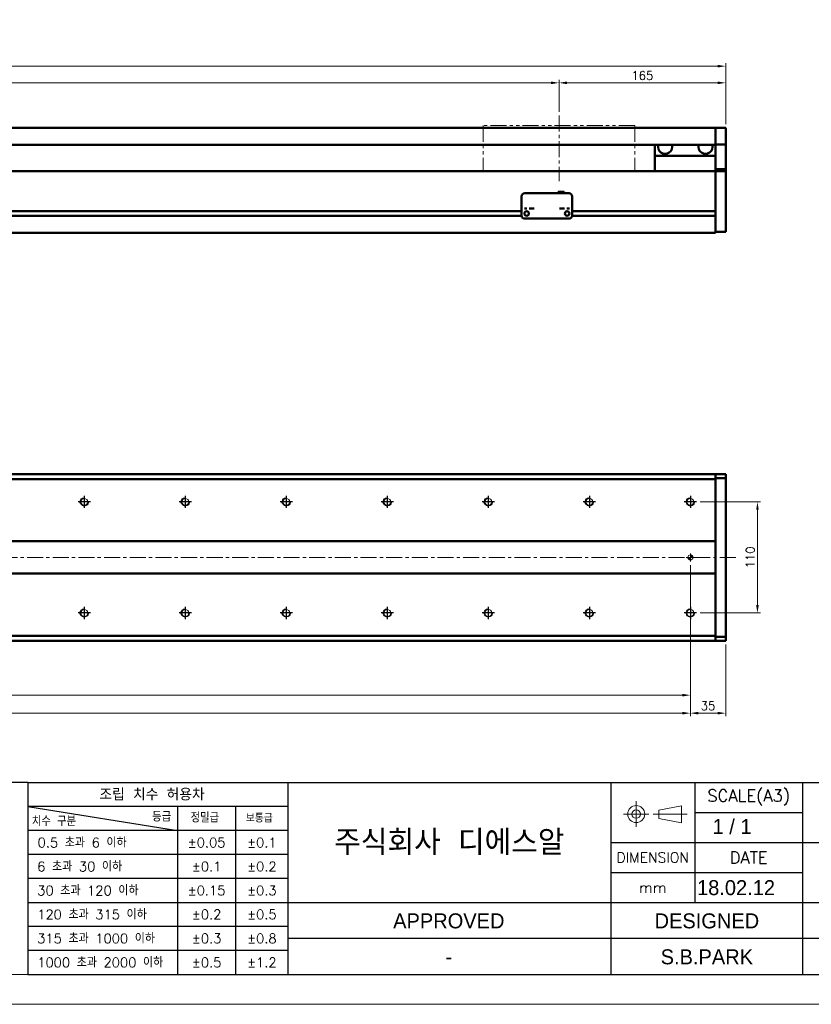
# Model space of a CAD drawing. Header units: millimetres. Extents: x 46891 to 51038, y 6223 to 10291.
# Tile 5 of 7: x 49800 to 50584, y 8529 to 9504. Entities that reach past the tile are written whole.
import ezdxf
from ezdxf.enums import TextEntityAlignment as Align

# ---------------------------------------------------------------- set-up
doc = ezdxf.new("R2010")
doc.units = ezdxf.units.MM
doc.header["$LTSCALE"] = 0.5
doc.linetypes.add('CENTER', pattern=[50.8, 31.75, -6.35, 6.35, -6.35])
doc.linetypes.add('PHANTOM', pattern=[63.5, 31.75, -6.35, 6.35, -6.35, 6.35, -6.35])
doc.layers.get('0').update_dxf_attribs({"lineweight": 20})
doc.layers.add('1', color=1, linetype='CENTER', lineweight=13)
doc.layers.add('외형선(ISO)', color=7, linetype='Continuous', lineweight=50)
for name, color, linetype in [('3', 3, 'Continuous'), ('C', 1, 'CENTER'), ('DIM', 4, 'Continuous')]:
    doc.layers.add(name, color=color, linetype=linetype)
doc.styles.add('ACISOGDT', font='amgdt.shx')
doc.styles.add('DSR TEXT', font='romans.shx', dxfattribs={"bigfont": 'whgtxt.shx'})
doc.styles.get("Standard").update_dxf_attribs({"font": 'romans.shx', "bigfont": 'whgtxt.shx'})
doc.dimstyles.new('DSR', dxfattribs={"dimscale": 2, "dimtxt": 3, "dimasz": 3, "dimexe": 0.5, "dimexo": 0.5, "dimgap": 0.5, "dimtad": 1, "dimdsep": 46, "dimtxsty": 'Standard', "dimcen": 2.5, "dimclrd": 4, "dimclre": 4, "dimclrt": 2, "dimadec": 0, "dimazin": 2, "dimtfac": 1, "dimtmove": 0, "dimatfit": 3, "dimfxl": 0, "dimlwd": -1, "dimlwe": -1, "dimarcsym": 0})

# ---------------------------------------------------------------- blocks, each defined once
blk = doc.blocks.new('A$C13F00394')
for p, q in [((109.11, 28.14), (105.34, 27.43)), ((109.11, 25.3), (109.11, 28.14)), ((105.34, 27.43), (105.34, 26.01)), ((105.34, 26.01), (109.11, 25.3))]:
    blk.add_line(p, q)
for radius in [1.42, 0.71]:
    blk.add_circle((101.56, 26.76), radius)
at = {"layer": '1'}
for p, q in [((101.56, 28.89), (101.56, 24.63)), ((103.69, 26.76), (99.44, 26.76)), ((104.41, 26.76), (110.04, 26.76))]:
    blk.add_line(p, q, dxfattribs=at)
at = {"layer": '3'}
for p, q in [((0, 32), (-207.68, 32)), ((0, 32), (202.32, 32)), ((0, 32), (0, 0)), ((43.43, 32), (43.43, 0)), ((97.32, 32), (97.32, 12)), ((111.32, 32), (111.32, 12)), ((129.32, 32), (129.32, 0)), ((0, 28), (25, 24)), ((43.43, 28), (0, 28)), ((25, 28), (25, 0)), ((34.7, 28), (34.7, 0)), ((111.32, 27), (129.32, 27)), ((43.43, 24), (0, 24)), ((97.32, 22), (202.32, 22)), ((43.43, 20), (0, 20)), ((97.32, 17), (129.32, 17)), ((43.43, 16), (0, 16)), ((0, 12), (129.32, 12)), ((97.32, 12), (97.32, 0)), ((129.32, 12), (202.32, 12)), ((43.43, 8), (0, 8)), ((97.32, 6), (43.43, 6)), ((129.32, 6), (97.32, 6)), ((202.32, 6), (129.32, 6)), ((43.43, 4), (0, 4)), ((0, 0), (202.32, 0))]:
    blk.add_line(p, q, dxfattribs=at)
at = {"color": 0, "style": 'DSR TEXT'}
for s, height, p in [('조립 치수 허용차', 2, (11.97, 29.02)), ('치수 구분', 1.5, (0.69, 24.78)), ('등급', 1.5, (20.77, 25.52)), ('정밀급', 1.5, (27.18, 25.37)), ('보통급', 1.3, (36.41, 25.38)), (' 0.5 초과 6 이하', 1.6, (0.56, 21.19)), (' 6 초과 30 이하', 1.6, (0.49, 17.19)), (' 30 초과 120 이하', 1.6, (0.49, 13.19)), (' 120 초과 315 이하', 1.6, (0.49, 9.19)), (' 315 초과 1000 이하', 1.6, (0.49, 5.19)), (' 1000 초과 2000 이하', 1.6, (0.49, 1.19))]:
    blk.add_text(s, height=height, dxfattribs=at).set_placement(p)
at = {"color": 7, "style": 'ACISOGDT'}
for s, p in [('APPROVED', (70.28, 8.93)), ('DESIGNED', (113.35, 8.93))]:
    blk.add_text(s, height=2.5, dxfattribs=at).set_placement(p, align=Align.MIDDLE_CENTER)
at = {"color": 7, "attachment_point": 5, "style": 'DSR TEXT'}
for s, insert, char_height in [('SCALE(A3)', (120.32, 29.5), 2), ('주식회사 디에스알', (70.37, 22), 4.2), ('DIMENSION', (104.32, 19.5), 1.7), ('DATE', (120.32, 19.5), 2), ('mm', (104.32, 14.5), 1.8)]:
    blk.add_mtext(s, dxfattribs=dict(at, insert=insert, char_height=char_height))
at = {"color": 0, "char_height": 1.6, "attachment_point": 5, "style": 'DSR TEXT'}
for s, insert in [('%%P0.05', (29.85, 22)), ('%%P0.1', (39.07, 22)), ('%%P0.1', (29.85, 18)), ('%%P0.2', (39.07, 18)), ('%%P0.15', (29.85, 14)), ('%%P0.3', (39.07, 14)), ('%%P0.2', (29.85, 10)), ('%%P0.5', (39.07, 10)), ('%%P0.3', (29.85, 6)), ('%%P0.8', (39.07, 6)), ('%%P0.5', (29.85, 2)), ('%%P1.2', (39.07, 2))]:
    blk.add_mtext(s, dxfattribs=dict(at, insert=insert))
blk = doc.blocks.new('A$C1C1952E1')
at = {"color": 1}
blk.add_lwpolyline([(0, 0), (420, 0), (420, 297), (0, 297)], close=True, dxfattribs=at)
at = {"color": 3}
blk.add_lwpolyline([(5, 5), (415, 5), (415, 292), (5, 292)], close=True, dxfattribs=at)
blk = doc.blocks.new('*D82')
at = {"color": 1, "linetype": 'ByBlock'}
for p, q in [((48834.29, 9412.59), (48834.29, 9444.4)), ((48842.09, 9441.4), (50326.49, 9441.4)), ((50334.29, 9412.59), (50334.29, 9444.4))]:
    blk.add_line(p, q, dxfattribs=at)
at = {"color": 1}
for points in [[(48842.09, 9442.7), (48842.09, 9440.1), (48834.29, 9441.4)], [(50326.49, 9442.7), (50326.49, 9440.1), (50334.29, 9441.4)]]:
    blk.add_solid(points, dxfattribs=at)
at = {"layer": 'Defpoints', "color": 0}
for p in [(50334.29, 9441.4), (48834.29, 9408.99), (50334.29, 9408.99)]:
    blk.add_point(p, dxfattribs=at)
at = {"color": 3, "insert": (49584.29, 9448.6), "char_height": 8.4, "attachment_point": 5, "style": 'DSR TEXT'}
blk.add_mtext('STROKE : 1500', dxfattribs=at)
blk = doc.blocks.new('*D83')
at = {"color": 1, "linetype": 'ByBlock'}
for p, q in [((50334.29, 9412.59), (50334.29, 9444.4)), ((50342.09, 9441.4), (50491.49, 9441.4)), ((50499.29, 9400.59), (50499.29, 9444.4))]:
    blk.add_line(p, q, dxfattribs=at)
at = {"color": 1}
for points in [[(50342.09, 9442.7), (50342.09, 9440.1), (50334.29, 9441.4)], [(50491.49, 9442.7), (50491.49, 9440.1), (50499.29, 9441.4)]]:
    blk.add_solid(points, dxfattribs=at)
at = {"layer": 'Defpoints', "color": 0}
for p in [(50499.29, 9441.4), (50334.29, 9408.99), (50499.29, 9396.99)]:
    blk.add_point(p, dxfattribs=at)
at = {"color": 3, "insert": (50416.79, 9448.6), "char_height": 8.4, "attachment_point": 5, "style": 'DSR TEXT'}
blk.add_mtext('165', dxfattribs=at)
blk = doc.blocks.new('*D84')
at = {"color": 1, "linetype": 'ByBlock'}
for p, q in [((48629.29, 9400.59), (48629.29, 9460.89)), ((50491.49, 9457.89), (48637.09, 9457.89)), ((50499.29, 9400.59), (50499.29, 9460.89))]:
    blk.add_line(p, q, dxfattribs=at)
at = {"color": 1}
for points in [[(48637.09, 9459.19), (48637.09, 9456.59), (48629.29, 9457.89)], [(50491.49, 9459.19), (50491.49, 9456.59), (50499.29, 9457.89)]]:
    blk.add_solid(points, dxfattribs=at)
at = {"layer": 'Defpoints', "color": 0}
for p in [(48629.29, 9457.89), (48629.29, 9396.99), (50499.29, 9396.99)]:
    blk.add_point(p, dxfattribs=at)
at = {"color": 3, "insert": (49564.29, 9465.09), "char_height": 8.4, "attachment_point": 5, "style": 'DSR TEXT'}
blk.add_mtext('1870', dxfattribs=at)
blk = doc.blocks.new('A$C33E56CC6')
h = blk.add_hatch()
h.set_pattern_fill('ANSI31', color=256, style=0)
h.set_pattern_definition([(45, (-7065.45672, -6508.5399), (-0.0883883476, 0.0883883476), [])])
h.paths.add_polyline_path([(4, 6.5, 0.414214), (1.5, 4), (4, 4)])
h.paths.add_polyline_path([(6.5, 4), (4, 4), (4, 1.5, 0.414214)])
blk.add_circle((4, 4), 2.5)
at = {"layer": '1'}
for p, q in [((0, 4), (8, 4)), ((4, 0), (4, 8))]:
    blk.add_line(p, q, dxfattribs=at)
blk = doc.blocks.new('tap8')
blk.add_circle((0, 0), 3.4)
at = {"layer": 'C', "color": 1, "linetype": 'CENTER'}
for p, q in [((-6.05, 0), (6.05, 0)), ((0, -6.05), (0, 6.05))]:
    blk.add_line(p, q, dxfattribs=at)
at = {"layer": 'DIM', "color": 3}
blk.add_arc((0, 0), 4, 263.84551, 189.43144, dxfattribs=at)
blk = doc.blocks.new('*D85')
at = {"color": 1, "linetype": 'ByBlock'}
for p, q in [((50473.94, 9026.5), (50533.73, 9026.5)), ((50530.73, 8924.3), (50530.73, 9018.7)), ((50473.94, 8916.5), (50533.73, 8916.5))]:
    blk.add_line(p, q, dxfattribs=at)
at = {"color": 1}
for points in [[(50529.43, 9018.7), (50532.03, 9018.7), (50530.73, 9026.5)], [(50529.43, 8924.3), (50532.03, 8924.3), (50530.73, 8916.5)]]:
    blk.add_solid(points, dxfattribs=at)
at = {"layer": 'Defpoints', "color": 0}
for p in [(50470.34, 9026.5), (50530.73, 9026.5), (50470.34, 8916.5)]:
    blk.add_point(p, dxfattribs=at)
at = {"color": 3, "insert": (50523.53, 8971.5), "char_height": 8.4, "attachment_point": 5, "rotation": 90, "style": 'DSR TEXT'}
blk.add_mtext('110', dxfattribs=at)
blk = doc.blocks.new('*D86')
at = {"color": 1, "linetype": 'ByBlock'}
for p, q in [((48764.29, 8963.9), (48764.29, 8832.08)), ((50464.29, 8963.9), (50464.29, 8832.08)), ((48772.09, 8835.08), (50456.49, 8835.08))]:
    blk.add_line(p, q, dxfattribs=at)
at = {"color": 1}
for points in [[(48772.09, 8836.38), (48772.09, 8833.78), (48764.29, 8835.08)], [(50456.49, 8836.38), (50456.49, 8833.78), (50464.29, 8835.08)]]:
    blk.add_solid(points, dxfattribs=at)
at = {"layer": 'Defpoints', "color": 0}
for p in [(48764.29, 8967.5), (50464.29, 8967.5), (50464.29, 8835.08)]:
    blk.add_point(p, dxfattribs=at)
at = {"color": 3, "insert": (49614.29, 8842.28), "char_height": 8.4, "attachment_point": 5, "style": 'DSR TEXT'}
blk.add_mtext('1700%%P0.02', dxfattribs=at)
blk = doc.blocks.new('*D87')
at = {"color": 1, "linetype": 'ByBlock'}
for p, q in [((50464.29, 8906.86), (50464.29, 8814.27)), ((50499.29, 8885.4), (50499.29, 8814.27)), ((50472.09, 8817.27), (50491.49, 8817.27))]:
    blk.add_line(p, q, dxfattribs=at)
at = {"color": 1}
for points in [[(50472.09, 8818.57), (50472.09, 8815.97), (50464.29, 8817.27)], [(50491.49, 8818.57), (50491.49, 8815.97), (50499.29, 8817.27)]]:
    blk.add_solid(points, dxfattribs=at)
at = {"layer": 'Defpoints', "color": 0}
for p in [(50464.29, 8910.46), (50499.29, 8889), (50499.29, 8817.27)]:
    blk.add_point(p, dxfattribs=at)
at = {"color": 3, "insert": (50481.79, 8824.47), "char_height": 8.4, "attachment_point": 5, "style": 'DSR TEXT'}
blk.add_mtext('35', dxfattribs=at)
blk = doc.blocks.new('*D88')
at = {"color": 1, "linetype": 'ByBlock'}
for p, q in [((48764.29, 8906.86), (48764.29, 8814.27)), ((50464.29, 8906.86), (50464.29, 8814.27)), ((50456.49, 8817.27), (48772.09, 8817.27))]:
    blk.add_line(p, q, dxfattribs=at)
at = {"color": 1}
for points in [[(48772.09, 8818.57), (48772.09, 8815.97), (48764.29, 8817.27)], [(50456.49, 8818.57), (50456.49, 8815.97), (50464.29, 8817.27)]]:
    blk.add_solid(points, dxfattribs=at)
at = {"layer": 'Defpoints', "color": 0}
for p in [(48764.29, 8910.46), (50464.29, 8910.46), (48764.29, 8817.27)]:
    blk.add_point(p, dxfattribs=at)
at = {"color": 3, "insert": (49614.29, 8824.47), "char_height": 8.4, "attachment_point": 5, "style": 'DSR TEXT'}
blk.add_mtext('17X100PITCH=1700', dxfattribs=at)

msp = doc.modelspace()

# ---------------------------------------------------------------- linework, layer by layer
at = {"color": 6, "linetype": 'PHANTOM'}
for p, q in [((50409.29456, 9398.99357), (50259.29456, 9398.99357)), ((50259.29456, 9398.99357), (50259.29456, 9353.99357)), ((50409.29456, 9398.99357), (50409.29456, 9353.99357))]:
    msp.add_line(p, q, dxfattribs=at)
at = {"layer": '1'}
for p, q in [((50334.29456, 9408.99357), (50334.29456, 9343.99357)), ((50509.29456, 8971.50286), (48619.29456, 8971.50286))]:
    msp.add_line(p, q, dxfattribs=at)
at = {"layer": '3'}
msp.add_line((49808.28287, 8558.65502), (51008.40982, 8558.65502), dxfattribs=at)
at = {"layer": '외형선(ISO)'}
for p, q in [((50489.29456, 9396.99357), (48909.29456, 9396.99357)), ((50489.29456, 9396.99357), (50489.29456, 9394.99357)), ((50489.29456, 9396.99357), (50499.29456, 9396.99357)), ((50489.29456, 9394.99357), (50489.29456, 9396.99357)), ((50489.29456, 9393.48085), (50489.29456, 9394.99357)), ((50489.29456, 9394.99357), (50489.29456, 9393.48085)), ((50489.29456, 9392.98187), (50489.29456, 9393.48085)), ((50489.29456, 9393.48085), (50489.29456, 9392.98187)), ((50489.29456, 9392.98187), (50489.29456, 9391.44129)), ((50489.29456, 9391.44129), (50489.29456, 9392.98187)), ((50489.29456, 9391.44129), (50489.29456, 9388.45669)), ((50489.29456, 9388.45669), (50489.29456, 9391.44129)), ((50499.29456, 9394.99357), (50499.29456, 9396.99357)), ((50499.29456, 9394.99357), (50499.29456, 9393.48085)), ((50499.29456, 9393.48085), (50499.29456, 9392.98187)), ((50499.29456, 9391.44129), (50499.29456, 9392.98187)), ((50499.29456, 9388.45669), (50499.29456, 9391.44129)), ((50489.29456, 9379.99357), (48909.29456, 9379.99357)), ((50429.29456, 9379.99357), (50429.29456, 9368.99357)), ((50489.29456, 9380.67925), (50489.29456, 9388.45669)), ((50489.29456, 9388.45669), (50489.29456, 9380.67925)), ((50489.29456, 9380.32027), (50489.29456, 9380.67925)), ((50489.29456, 9355.91663), (50489.29456, 9380.32027)), ((50489.29456, 9380.32027), (50499.29456, 9380.32027)), ((50499.29456, 9388.45669), (50499.29456, 9380.67925)), ((50499.29456, 9380.67925), (50499.29456, 9380.32027)), ((50499.29456, 9380.32027), (50499.29456, 9355.91663)), ((50429.29456, 9368.99357), (50489.29456, 9368.99357)), ((50429.29456, 9353.99357), (50429.29456, 9368.99357)), ((48839.29456, 9353.99357), (50489.29456, 9353.99357)), ((50489.29456, 9353.99357), (50489.29456, 9355.91663)), ((50489.29456, 9355.91663), (50499.29456, 9355.91663)), ((50489.29456, 9350.99357), (50489.29456, 9353.99357)), ((50489.29456, 9353.99357), (50489.29456, 9350.99357)), ((50489.29456, 9353.99357), (50499.29456, 9353.99357)), ((50489.29456, 9350.99357), (50489.29456, 9314.44357)), ((50489.29456, 9299.23621), (50489.29456, 9350.99357)), ((50499.29456, 9355.91663), (50499.29456, 9353.99357)), ((50499.29456, 9350.99357), (50499.29456, 9353.99357)), ((50499.29456, 9350.99357), (50499.29456, 9299.23621)), ((50300.29456, 9331.99377), (50344.29456, 9331.99377)), ((50333.29456, 9333.49376), (50333.29456, 9331.99377)), ((50333.29456, 9333.49376), (50339.29456, 9333.49376)), ((50339.29456, 9333.49376), (50339.29456, 9331.99377)), ((50297.29456, 9318.99377), (50297.29456, 9328.99377)), ((50347.29456, 9328.99377), (50347.29456, 9318.99377)), ((48893.29456, 9314.24357), (50297.29456, 9314.24357)), ((50297.29456, 9318.99377), (50297.29456, 9316.99376)), ((50297.29456, 9316.99373), (50297.29456, 9316.99376)), ((50297.29456, 9316.49373), (50297.29456, 9316.99373)), ((50297.29456, 9309.99373), (50297.29456, 9316.49373)), ((50302.26774, 9314.24357), (50302.32137, 9314.24357)), ((50342.26774, 9314.24357), (50342.32137, 9314.24357)), ((50347.29456, 9316.99376), (50347.29456, 9318.99377)), ((50347.29456, 9316.99376), (50347.29456, 9316.99373)), ((50347.29456, 9316.99373), (50347.29456, 9316.49373)), ((50347.29456, 9316.49373), (50347.29456, 9309.99373)), ((50347.29456, 9314.24357), (50489.29456, 9314.24357)), ((48893.28411, 9309.74357), (50297.305, 9309.74357)), ((50300.29456, 9306.99373), (50344.29456, 9306.99373)), ((50347.28411, 9309.74357), (50489.29456, 9309.74357)), ((50489.29456, 9309.54357), (50489.29456, 9299.23621)), ((48639.29456, 9292.99357), (50489.29456, 9292.99357)), ((50489.29456, 9297.11489), (50489.29456, 9299.23621)), ((50489.29456, 9299.23621), (50489.29456, 9297.11489)), ((50489.29456, 9297.11489), (50489.29456, 9292.99357)), ((50489.29456, 9293.99357), (50489.29456, 9297.11489)), ((50489.29456, 9293.99357), (50499.29456, 9293.99357)), ((50499.29456, 9297.11489), (50499.29456, 9299.23621)), ((50499.29456, 9297.11489), (50499.29456, 9293.99357)), ((48734.29456, 9054.00286), (50489.29456, 9054.00286)), ((50489.29456, 9049.00286), (48734.29456, 9049.00286)), ((50489.29456, 9054.00286), (50489.29456, 9053.12418)), ((50489.29456, 9054.00286), (50499.29456, 9054.00286)), ((50489.29456, 9053.12418), (50489.29456, 9054.00286)), ((50489.29456, 9049.00286), (50489.29456, 9053.12418)), ((50489.29456, 9053.12418), (50489.29456, 9050.00286)), ((50499.29456, 9050.00286), (50489.29456, 9050.00286)), ((50489.29456, 8987.50286), (50489.29456, 9049.00286)), ((50499.29456, 9054.00286), (50499.29456, 9053.12418)), ((50499.29456, 9050.00286), (50499.29456, 9053.12418)), ((50499.29456, 8893.00286), (50499.29456, 9050.00286)), ((48734.29456, 8987.50286), (50489.29456, 8987.50286)), ((50489.29456, 8986.64931), (50489.29456, 8987.50286)), ((50489.29456, 8986.29575), (50489.29456, 8986.64931)), ((50489.29456, 8956.70997), (50489.29456, 8986.29575)), ((50489.29456, 8986.29575), (50489.29456, 8956.70997)), ((50489.29456, 8955.50286), (48729.29456, 8955.50286)), ((50489.29456, 8956.35641), (50489.29456, 8956.70997)), ((50489.29456, 8955.50286), (50489.29456, 8956.35641)), ((50489.29456, 8894.00286), (50489.29456, 8955.50286)), ((48729.29456, 8894.00286), (50489.29456, 8894.00286)), ((50489.29456, 8889.88154), (50489.29456, 8894.00286)), ((50489.29456, 8893.00286), (50499.29456, 8893.00286)), ((50489.29456, 8893.00286), (50489.29456, 8889.88154)), ((50499.29456, 8889.88154), (50499.29456, 8893.00286)), ((48729.29456, 8889.00286), (50489.29456, 8889.00286)), ((50489.29456, 8889.88154), (50489.29456, 8889.00286)), ((50489.29456, 8889.00286), (50489.29456, 8889.88154)), ((50489.29456, 8889.00286), (50499.29456, 8889.00286)), ((50499.29456, 8889.88154), (50499.29456, 8889.00286))]:
    msp.add_line(p, q, dxfattribs=at)
for centre in [(50302.29456, 9311.99373), (50342.29456, 9311.99373)]:
    msp.add_circle(centre, 2.25, dxfattribs=at)
for centre, radius, start, end in [((50439.29456, 9377.99357), 7, 163.3984504, 16.6015496), ((50479.29456, 9377.99357), 7, 163.3984504, 16.6015496), ((50300.29456, 9328.99377), 3, 90, 180), ((50344.29456, 9328.99377), 3, 0, 90), ((50300.29456, 9309.99373), 3, 180, 270), ((50344.29456, 9309.99373), 3, 270, 0)]:
    msp.add_arc(centre, radius, start, end, dxfattribs=at)
for centre, major_axis, start_param, end_param in [((50301.29456, 9316.99375), (-1.2295, 0), 3.138644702, 6.280237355), ((50307.29456, 9316.99375), (-2.5, 0), 3.141534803, 6.283127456), ((50337.29456, 9316.99375), (-2.5, 0), 3.143429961, 6.285022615), ((50343.29456, 9316.99375), (-1.2295, 0), 3.144424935, 6.286017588)]:
    msp.add_ellipse(centre, major_axis=major_axis, ratio=0.00001, start_param=start_param, end_param=end_param, dxfattribs=at)

# ---------------------------------------------------------------- block references
at = {"xscale": 5.931900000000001, "yscale": 5.931900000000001, "zscale": 5.931900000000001}
for name, p in [('A$C1C1952E1', (48546.67132, 8528.99552)), ('A$C13F00394', (49808.28288, 8558.65502))]:
    msp.add_blockref(name, p, dxfattribs=at)
at = {"xscale": -1}
for name, p, rotation in [('tap8', (49864.29456, 9026.50286), 90), ('tap8', (49964.29456, 9026.50286), 90), ('tap8', (50064.29456, 9026.50286), 90), ('tap8', (50164.29456, 9026.50286), 90), ('tap8', (50264.29456, 9026.50286), 90), ('tap8', (50364.29456, 9026.50286), 90), ('tap8', (50464.29456, 9026.50286), 90), ('A$C33E56CC6', (50460.29455, 8975.50286), 180), ('tap8', (49864.29456, 8916.50286), 90), ('tap8', (49964.29456, 8916.50286), 90), ('tap8', (50064.29456, 8916.50286), 90), ('tap8', (50164.29456, 8916.50286), 90), ('tap8', (50264.29456, 8916.50286), 90), ('tap8', (50364.29456, 8916.50286), 90), ('tap8', (50464.29456, 8916.50286), 90)]:
    msp.add_blockref(name, p, dxfattribs=dict(at, rotation=rotation))

# ---------------------------------------------------------------- texts
at = {"color": 2, "style": 'ACISOGDT'}
for s, p in [('1 / 1', (50486.332, 8697.63096)), ('18.02.12', (50470.92073, 8637.10161))]:
    msp.add_text(s, height=14.82975, dxfattribs=at).set_placement(p)
for s, p in [('S.B.PARK', (50480.64156, 8576.00699)), ('-', (50225.19427, 8576.00699))]:
    msp.add_text(s, height=14.82975, dxfattribs=at).set_placement(p, align=Align.MIDDLE_CENTER)

# ---------------------------------------------------------------- dimensions: what is measured, and where the dimension line sits
for base, p1, p2, picture, middle in [((48629.29456, 9457.8928), (50499.29456, 9396.99357), (48629.29456, 9396.99357), '*D84', (49564.29456, 9465.0928)), ((50499.29456, 9441.39998), (50334.29456, 9408.99357), (50499.29456, 9396.99357), '*D83', (50416.79456, 9448.59998)), ((50499.29456, 8817.26654), (50464.29456, 8910.45589), (50499.29456, 8889.00286), '*D87', (50481.79456, 8824.46654))]:
    dim = msp.add_linear_dim(base=base, p1=p1, p2=p2, dimstyle='DSR', override={"dimscale": 3, "dimtxt": 2.8, "dimasz": 2.600136, "dimexe": 1, "dimexo": 1.2, "dimgap": 1, "dimdec": 4, "dimtxsty": 'DSR TEXT', "dimclrd": 1, "dimclre": 1, "dimclrt": 3, "dimtdec": 4, "dimtix": 1})
    dim.commit()
    dim.dimension.update_dxf_attribs({"geometry": picture, "text_midpoint": middle})
for base, p1, p2, text, picture, middle in [((50334.29456, 9441.39998), (48834.29456, 9408.99357), (50334.29456, 9408.99357), 'STROKE : <>', '*D82', (49584.29456, 9448.59998)), ((50464.29456, 8835.08227), (48764.29456, 8967.50286), (50464.29456, 8967.50286), '<>%%P0.02', '*D86', (49614.29456, 8842.28227)), ((48764.29456, 8817.26654), (50464.29456, 8910.45589), (48764.29456, 8910.45589), '17X100PITCH=<>', '*D88', (49614.29456, 8824.46654))]:
    dim = msp.add_linear_dim(base=base, p1=p1, p2=p2, text=text, dimstyle='DSR', override={"dimscale": 3, "dimtxt": 2.8, "dimasz": 2.600136, "dimexe": 1, "dimexo": 1.2, "dimgap": 1, "dimdec": 4, "dimtxsty": 'DSR TEXT', "dimclrd": 1, "dimclre": 1, "dimclrt": 3, "dimtdec": 4, "dimtix": 1})
    dim.commit()
    dim.dimension.update_dxf_attribs({"geometry": picture, "text_midpoint": middle})
dim = msp.add_linear_dim(base=(50530.73352, 9026.50286), p1=(50470.34153, 8916.50286), p2=(50470.34153, 9026.50286), angle=270, dimstyle='DSR', override={"dimscale": 3, "dimtxt": 2.8, "dimasz": 2.600136, "dimexe": 1, "dimexo": 1.2, "dimgap": 1, "dimdec": 4, "dimtxsty": 'DSR TEXT', "dimclrd": 1, "dimclre": 1, "dimclrt": 3, "dimtdec": 4, "dimtix": 1})
dim.commit()
dim.dimension.update_dxf_attribs({"geometry": '*D85', "text_midpoint": (50523.53352, 8971.50286)})

doc.saveas('drawing.dxf')
